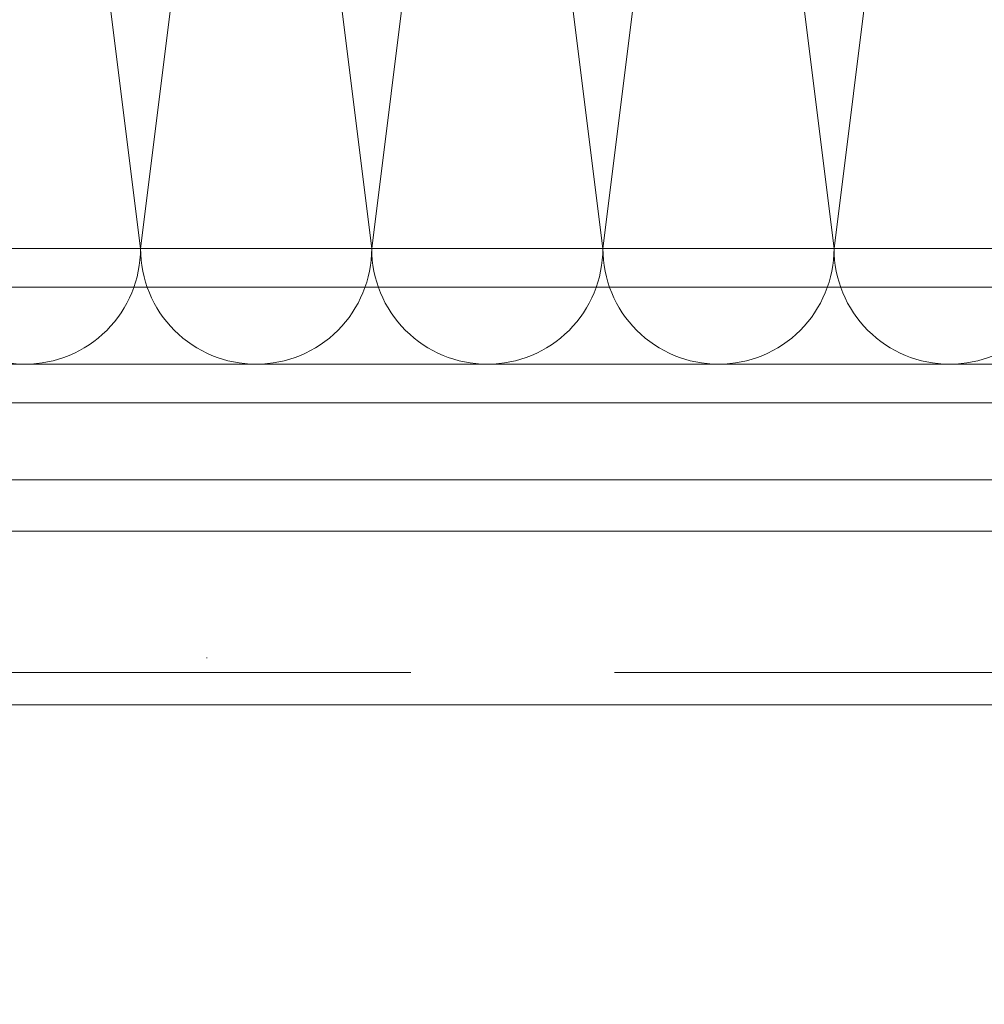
# Model space of a CAD drawing. Header units: millimetres. Extents: x 144573 to 336993, y 74252 to 247042.
# Tile 230 of 256: x 166282 to 166433, y 174569 to 174722. Entities that reach past the tile are written whole.
import ezdxf

# ---------------------------------------------------------------- set-up
doc = ezdxf.new("R2010")
doc.units = ezdxf.units.MM
doc.linetypes.add('ČERCHOVANÁ', pattern=[25.4, 12.7, -6.35, 0, -6.35])
doc.linetypes.add('ČÁRKOVANÁ', pattern=[19.05, 12.7, -6.35])
doc.layers.add('FASÁDA DETAILNÍ', color=255, linetype='Continuous', lineweight=0)
doc.layers.add('OSY', color=255, linetype='Continuous', lineweight=0)

# ---------------------------------------------------------------- blocks, each defined once
blk = doc.blocks.new('*U1335')
for points in [[(0.2, 0, 0.414243), (0.29999, 0.1), (0.20001, 0.9, -1.0001), (0.39999, 0.9), (0.30001, 0.1, 0.414228), (0.40001, 0, 0.414228)], [(0.40001, 0, 0.414243), (0.5, 0.1), (0.40002, 0.9, -1.0001), (0.6, 0.9), (0.50002, 0.1, 0.414228), (0.60001, 0, 0.414228)], [(0.60001, 0, 0.414243), (0.7, 0.1), (0.60002, 0.9, -1.0001), (0.8, 0.9), (0.70002, 0.1, 0.414228), (0.80002, 0, 0.414228)], [(0.80002, 0, 0.414243), (0.90001, 0.1), (0.80003, 0.9, -1.0001), (1.00001, 0.9), (0.90003, 0.1, 0.414228), (1.00002, 0, 0.414228)], [(1.00002, 0, 0.414243), (1.10001, 0.1), (1.00003, 0.9, -1.0001), (1.20001, 0.9), (1.10003, 0.1, 0.414228), (1.20003, 0, 0.414228)], [(1.20003, 0, 0.414243), (1.30002, 0.1), (1.20004, 0.9, -1.0001), (1.40002, 0.9), (1.30004, 0.1, 0.414228), (1.40003, 0, 0.414228)]]:
    blk.add_lwpolyline(points, format="xyb")

msp = doc.modelspace()

# ---------------------------------------------------------------- linework, layer by layer
at = {"layer": 'FASÁDA DETAILNÍ'}
for p, q in [((169681.98, 174686.259), (165483.48, 174686.259)), ((165483.48, 174680.259), (169681.98, 174680.259)), ((169681.98, 174668.259), (165483.48, 174668.259)), ((166515.98, 174668.259), (166106.98, 174668.259)), ((166515.98, 174668.259), (166106.98, 174668.259)), ((165483.48, 174662.259), (169681.98, 174662.259)), ((166106.98, 174662.259), (166515.98, 174662.259)), ((166106.98, 174662.259), (166515.98, 174662.259)), ((169681.98, 174650.259), (165483.48, 174650.259)), ((166515.98, 174650.259), (166106.98, 174650.259)), ((166515.98, 174650.259), (166106.98, 174650.259)), ((165483.48, 174642.259), (169681.98, 174642.259)), ((166106.98, 174642.259), (166515.98, 174642.259)), ((166106.98, 174642.259), (166515.98, 174642.259))]:
    msp.add_line(p, q, dxfattribs=at)
msp.add_lwpolyline([(173301.48, 174615.259), (146721.48, 174615.259), (146721.48, 198295.259), (173301.48, 198295.259)], close=True, dxfattribs=at)
at = {"layer": 'FASÁDA DETAILNÍ', "linetype": 'ČÁRKOVANÁ', "ltscale": 5}
msp.add_lwpolyline([(173296.48, 174620.259), (146726.48, 174620.259), (146726.48, 198290.259), (173296.48, 198290.259)], close=True, dxfattribs=at)
at = {"layer": 'OSY', "linetype": 'ČERCHOVANÁ', "ltscale": 25}
msp.add_line((166311.48, 199232.667), (166311.48, 174158.02), dxfattribs=at)

# ---------------------------------------------------------------- block references
at = {"layer": 'FASÁDA DETAILNÍ', "xscale": -179.9999932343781, "yscale": 179.9999932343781, "zscale": 179.9999932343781}
msp.add_blockref('*U1335', (166499.153, 174668.259), dxfattribs=at)
msp.add_blockref('*U1335', (166499.153, 174668.259), dxfattribs=at)

doc.saveas('drawing.dxf')
